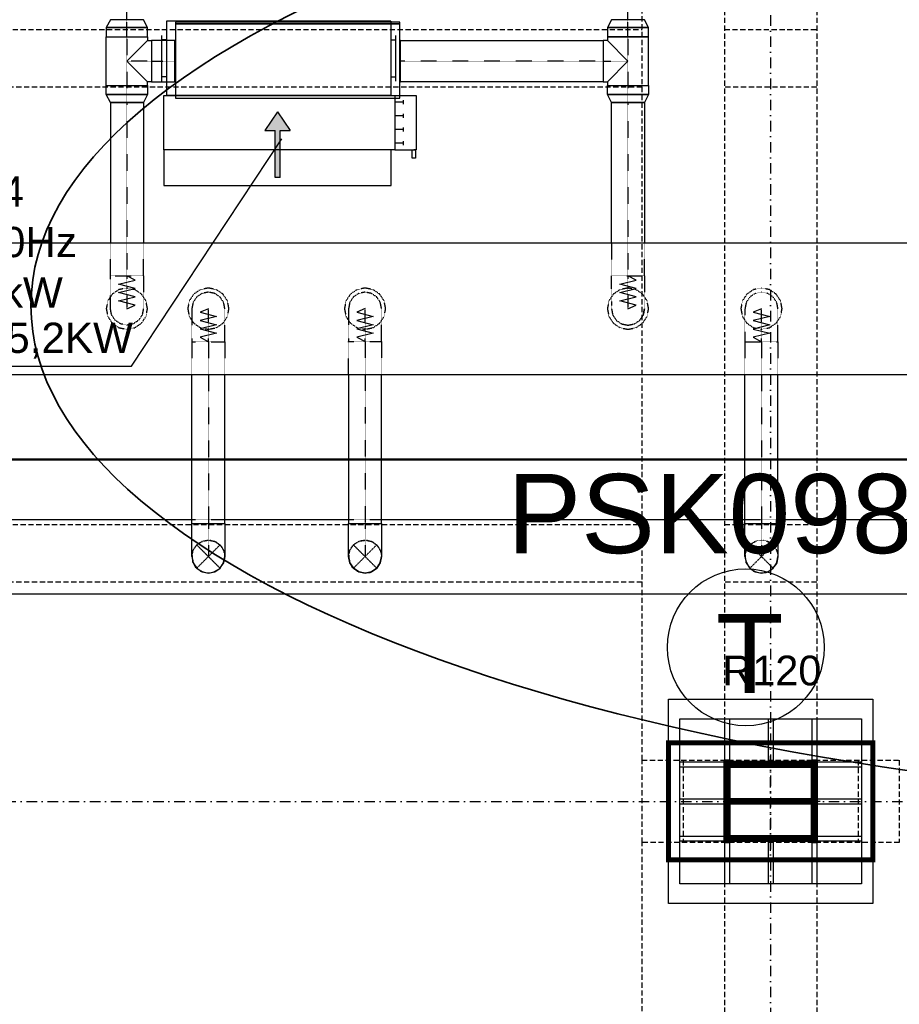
# Model space of a CAD drawing. Header units: centimetres. Extents: x -10729 to 144862, y -4437 to 43656.
# Tile 61 of 148: x 7005 to 7538, y 7277 to 7874. Entities that reach past the tile are written whole.
import ezdxf

# ---------------------------------------------------------------- set-up
doc = ezdxf.new("R2010")
doc.units = ezdxf.units.CM
doc.header["$LTSCALE"] = 0.1
for name, pattern in [('CADVENT_CENTERLINE', [9.9, 7.4, -1, 0.5, -1]), ('CADVENT_HIDDEN', [0.8, 0.25, -0.55]), ('Kondygnacja  -0_5$0$HIDDEN', [9.525, 6.35, -3.175]), ('Kondygnacja  -0_5$0$HIDDEN2', [4.7625, 3.175, -1.5875]), ('Osie rzutów$0$DASHDOT2', [12.7, 6.35, -3.175, 0, -3.175])]:
    doc.linetypes.add(name, pattern=pattern)
for name, color, linetype, lineweight in [('AU Osprzęt Siemens', 5, 'Continuous', 30), ('AU Sieć LON', 1, 'Continuous', 50), ('AU Strefa obsługiwana', 90, 'Continuous', 35), ('bgde_urządzenia', 3, 'Continuous', 30)]:
    doc.layers.add(name, color=color, linetype=linetype, lineweight=lineweight)
for name, color, linetype in [('bgde-nawiewCEN', 7, 'Continuous'), ('bgde-nawiewDETAILS', 1, 'Continuous'), ('bgde-nawiewEXP', 1, 'Continuous'), ('bgde-nawiewHIDDEN', 1, 'Continuous'), ('bgde_opis urządzen', 6, 'Continuous'), ('Kondygnacja  -0_5$0$ARCH_GK', 8, 'Continuous'), ('Kondygnacja  -0_5$0$ARCH_INFO_ODPORNOŚĆ OGNIOWA', 8, 'Continuous'), ('Kondygnacja  -0_5$0$ARCH_KONSTR_POWYŻEJ RZUTU', 8, 'Kondygnacja  -0_5$0$HIDDEN'), ('Kondygnacja  -0_5$0$ARCH_KONSTR_POWYŻEJ RZUTU_IST', 8, 'Kondygnacja  -0_5$0$HIDDEN2'), ('Kondygnacja  -0_5$0$ARCH_OKŁADZINA', 8, 'Continuous'), ('Kondygnacja  -0_5$0$ARCH_SŁUPY', 8, 'Continuous'), ('Osie rzutów$0$ARCH_INFO_OSIE_IST', 8, 'Osie rzutów$0$DASHDOT2'), ('Osie rzutów$0$ARCH_INFO_OSIE_OPISY_IST', 8, 'Continuous')]:
    doc.layers.add(name, color=color, linetype=linetype)
doc.layers.add('Kondygnacja  -0_5$0$ARCH_KONSTRUKCJA_NIEWIDOCZNA', color=8, linetype='Continuous', plot=False)
doc.styles.add('Arial', font='ARIAL.TTF')
doc.styles.add('Kondygnacja  -0_5$0$Arial', font='ARIAL.TTF')
pattern_1 = [(45, (-1133.3117, -3177.9858), (-0.6735192, 0.6735192), [])]

# ---------------------------------------------------------------- blocks, each defined once
blk = doc.blocks.new('Osie rzutów')
at = {"layer": 'Osie rzutów$0$ARCH_INFO_OSIE_IST', "ltscale": 10}
for p, q in [((7460, 12510), (7460, 4623.26)), ((7460, 7370), (7460, 7430)), ((4436.04, 7400), (15156.54, 7400)), ((7490, 7400), (7430, 7400))]:
    blk.add_line(p, q, dxfattribs=at)
blk = doc.blocks.new('Kondygnacja  -0_5$0$słup_prostokąt')
at = {"layer": 'Kondygnacja  -0_5$0$ARCH_SŁUPY', "lineweight": 40}
h = blk.add_hatch(dxfattribs=at)
h.set_pattern_fill('ANSI31', color=256, scale=0.3, style=0)
h.set_pattern_definition(pattern_1)
h.paths.add_polyline_path([(36, 34), (39, 34), (39, 84), (36, 84)])
h = blk.add_hatch(dxfattribs=at)
h.set_pattern_fill('ANSI31', color=256, scale=0.3, style=0)
h.set_pattern_definition(pattern_1)
h.paths.add_polyline_path([(89, 34), (92, 34), (92, 84), (89, 84)])
h = blk.add_hatch(dxfattribs=at)
h.set_pattern_fill('ANSI31', color=256, scale=0.3, style=0)
h.set_pattern_definition(pattern_1)
h.paths.add_polyline_path([(89, 80), (89, 83), (39, 83), (39, 80)])
h = blk.add_hatch(dxfattribs=at)
h.set_pattern_fill('ANSI31', color=256, scale=0.3, style=0)
h.set_pattern_definition(pattern_1)
h.paths.add_polyline_path([(89, 57.5), (89, 60.5), (39, 60.5), (39, 57.5)])
h = blk.add_hatch(dxfattribs=at)
h.set_pattern_fill('ANSI31', color=256, scale=0.3, style=0)
h.set_pattern_definition(pattern_1)
h.paths.add_polyline_path([(89, 35), (89, 38), (39, 38), (39, 35)])
at = {"layer": 'Kondygnacja  -0_5$0$ARCH_KONSTRUKCJA_NIEWIDOCZNA'}
blk.add_lwpolyline([(119, 109), (119, 9), (9, 9), (9, 109)], close=True, dxfattribs=at)
for points in [[(36, 109), (36, 84)], [(39, 109), (39, 84)], [(62.5, 109), (62.5, 83)], [(65.5, 109), (65.5, 83)], [(89, 109), (89, 84)], [(92, 109), (92, 84)], [(9, 83), (36, 83)], [(9, 80), (36, 80)], [(92, 83), (119, 83)], [(92, 80), (119, 80)], [(9, 60.5), (36, 60.5)], [(92, 60.5), (119, 60.5)], [(9, 57.5), (36, 57.5)], [(92, 57.5), (119, 57.5)], [(9, 38), (36, 38)], [(92, 38), (119, 38)], [(9, 35), (36, 35)], [(36, 34), (36, 9)], [(39, 34), (39, 9)], [(62.5, 35), (62.5, 9)], [(65.49, 35), (65.49, 9)], [(89, 34), (89, 9)], [(92, 35), (119, 35)], [(92, 34), (92, 9)]]:
    blk.add_lwpolyline(points, dxfattribs=at)
at = {"layer": 'Kondygnacja  -0_5$0$ARCH_OKŁADZINA'}
blk.add_lwpolyline([(2, 121), (126, 121), (126, -3), (2, -3)], close=True, dxfattribs=at)
at = {"layer": 'Kondygnacja  -0_5$0$ARCH_SŁUPY', "lineweight": 40}
for p, q in [((39, 60.5), (89, 60.5)), ((89, 57.5), (39, 57.5))]:
    blk.add_line(p, q, dxfattribs=at)
at = {"layer": 'Kondygnacja  -0_5$0$ARCH_SŁUPY', "lineweight": 30, "const_width": 3}
blk.add_lwpolyline([(2, 94.5), (126, 94.5), (126, 23.5), (2, 23.5)], close=True, dxfattribs=at)
at = {"layer": 'Kondygnacja  -0_5$0$ARCH_SŁUPY', "lineweight": 40}
for points in [[(36, 84), (39, 84), (39, 34), (36, 34)], [(89, 84), (92, 84), (92, 34), (89, 34)]]:
    blk.add_lwpolyline(points, close=True, dxfattribs=at)
for points in [[(89, 83), (39, 83)], [(39, 80), (89, 80)], [(89, 38), (39, 38)], [(39, 35), (89, 35)]]:
    blk.add_lwpolyline(points, dxfattribs=at)
blk = doc.blocks.new('Kondygnacja  -0_5$0$konstrukcja istniejąca -0.5')
at = {"layer": 'Kondygnacja  -0_5$0$ARCH_KONSTR_POWYŻEJ RZUTU_IST', "ltscale": 10}
for p, q in [((7432, 8575), (7432, 7425)), ((7432, 7375), (7432, 6225))]:
    blk.add_line(p, q, dxfattribs=at)
for points in [[(7382, 7425), (7382, 8575)], [(7488, 8575), (7488, 7425)], [(7538, 7375), (7382, 7375), (7382, 7425), (7538, 7425), (7538, 7375)], [(7382, 6225), (7382, 7375)], [(7488, 7375), (7488, 6225)]]:
    blk.add_lwpolyline(points, dxfattribs=at)
at = {"layer": 'Kondygnacja  -0_5$0$ARCH_KONSTR_POWYŻEJ RZUTU_IST', "ltscale": 10, "elevation": 0}
for points in [[(7382, 7832.89), (6338.46, 7832.89), (6338.46, 7867.89), (7382, 7867.89)], [(7432, 7867.89), (7488, 7867.89)], [(7488, 7832.89), (7432, 7832.89)], [(7382, 7532.89), (6338.46, 7532.89), (6338.46, 7567.89), (7382, 7567.89)], [(7432, 7567.89), (7488, 7567.89)], [(7488, 7532.89), (7432, 7532.89)], [(7407, 7425), (7407, 7375)], [(7513, 7425), (7513, 7375)]]:
    blk.add_lwpolyline(points, dxfattribs=at)

msp = doc.modelspace()

# ---------------------------------------------------------------- hatches: boundary and pattern name
at = {"layer": 'bgde_urządzenia'}
h = msp.add_hatch(color=256, dxfattribs=at)
h.paths.add_polyline_path([(7162.516, 7794.831), (7159.516, 7794.831), (7159.516, 7806.497), (7153.326, 7806.497), (7161.016, 7817.925), (7168.706, 7806.497), (7162.516, 7806.497)])
h.paths.add_polyline_path([(7162.516, 7778.164), (7159.516, 7778.164), (7159.516, 7794.831), (7162.516, 7794.831)])

# ---------------------------------------------------------------- linework, layer by layer
at = {"layer": 'AU Osprzęt Siemens'}
msp.add_circle((7444.937, 7493.339), 47.533, dxfattribs=at)
at = {"layer": 'AU Sieć LON', "color": 1}
msp.add_line((6605.768, 7607.227), (7724.17, 7607.227), dxfattribs=at)
at = {"layer": 'AU Strefa obsługiwana'}
msp.add_ellipse((7856.68, 7700.468), major_axis=(845.197, 0), ratio=0.3589101, dxfattribs=at)
at = {"layer": 'bgde-nawiewCEN', "linetype": 'CADVENT_CENTERLINE', "ltscale": 0.06}
for p, q in [((7069.668, 7873.74), (7069.668, 8277.811)), ((7373.494, 7873.74), (7373.494, 8277.811)), ((7069.668, 7863.44), (7069.668, 7873.74)), ((7373.494, 7863.44), (7373.494, 7873.74)), ((7069.668, 7863.44), (7069.668, 7848.64)), ((7373.494, 7863.44), (7373.494, 7848.64)), ((7069.668, 7848.64), (7069.668, 7833.84)), ((7084.668, 7848.64), (7069.668, 7848.64)), ((7084.668, 7848.64), (7098.668, 7848.64)), ((7099.068, 7848.64), (7098.668, 7848.64)), ((7235.068, 7848.64), (7235.468, 7848.64)), ((7358.494, 7848.64), (7235.468, 7848.64)), ((7358.494, 7848.64), (7373.494, 7848.64)), ((7373.494, 7848.64), (7373.494, 7833.84)), ((7069.668, 7833.84), (7069.668, 7823.54)), ((7373.494, 7833.84), (7373.494, 7823.54)), ((7069.668, 7823.54), (7069.668, 7718.603)), ((7373.494, 7823.54), (7373.494, 7718.603)), ((7069.668, 7718.603), (7069.668, 7716.734)), ((7069.668, 7716.734), (7069.668, 7711.623)), ((7373.494, 7718.603), (7373.494, 7716.734)), ((7373.494, 7716.734), (7373.494, 7711.623)), ((7069.668, 7711.623), (7069.668, 7708.843)), ((7373.494, 7711.623), (7373.494, 7708.843)), ((7069.668, 7708.843), (7069.668, 7706.491)), ((7069.668, 7706.491), (7069.668, 7704.529)), ((7069.668, 7704.529), (7069.668, 7702.923)), ((7373.494, 7708.843), (7373.494, 7706.491)), ((7373.494, 7706.491), (7373.494, 7704.529)), ((7373.494, 7704.529), (7373.494, 7702.923)), ((7069.668, 7702.923), (7069.668, 7701.637)), ((7069.668, 7701.637), (7069.668, 7700.636)), ((7069.668, 7700.636), (7069.668, 7699.883)), ((7069.668, 7699.883), (7069.668, 7699.344)), ((7069.668, 7699.344), (7069.668, 7698.983)), ((7069.668, 7698.983), (7069.668, 7698.763)), ((7069.668, 7698.763), (7069.668, 7698.651)), ((7069.668, 7698.651), (7069.668, 7698.603)), ((7119.073, 7698.556), (7119.073, 7698.603)), ((7119.073, 7698.443), (7119.073, 7698.556)), ((7119.073, 7698.224), (7119.073, 7698.443)), ((7119.073, 7697.863), (7119.073, 7698.224)), ((7214.073, 7698.558), (7214.073, 7698.606)), ((7214.073, 7698.446), (7214.073, 7698.558)), ((7214.073, 7698.226), (7214.073, 7698.446)), ((7214.073, 7697.865), (7214.073, 7698.226)), ((7373.494, 7702.923), (7373.494, 7701.637)), ((7373.494, 7701.637), (7373.494, 7700.636)), ((7373.494, 7700.636), (7373.494, 7699.883)), ((7373.494, 7699.883), (7373.494, 7699.344)), ((7373.494, 7699.344), (7373.494, 7698.983)), ((7373.494, 7698.983), (7373.494, 7698.763)), ((7373.494, 7698.763), (7373.494, 7698.651)), ((7373.494, 7698.651), (7373.494, 7698.603)), ((7454.438, 7698.556), (7454.438, 7698.603)), ((7454.438, 7698.443), (7454.438, 7698.556)), ((7454.438, 7698.224), (7454.438, 7698.443)), ((7454.438, 7697.863), (7454.438, 7698.224)), ((7119.073, 7697.323), (7119.073, 7697.863)), ((7119.073, 7696.571), (7119.073, 7697.323)), ((7119.073, 7695.569), (7119.073, 7696.571)), ((7119.073, 7694.283), (7119.073, 7695.569)), ((7119.073, 7692.677), (7119.073, 7694.283)), ((7119.073, 7690.716), (7119.073, 7692.677)), ((7214.073, 7697.326), (7214.073, 7697.865)), ((7214.073, 7696.573), (7214.073, 7697.326)), ((7214.073, 7695.572), (7214.073, 7696.573)), ((7214.073, 7694.286), (7214.073, 7695.572)), ((7214.073, 7692.68), (7214.073, 7694.286)), ((7214.073, 7690.718), (7214.073, 7692.68)), ((7454.438, 7697.323), (7454.438, 7697.863)), ((7454.438, 7696.571), (7454.438, 7697.323)), ((7454.438, 7695.569), (7454.438, 7696.571)), ((7454.438, 7694.283), (7454.438, 7695.569)), ((7454.438, 7692.677), (7454.438, 7694.283)), ((7454.438, 7690.716), (7454.438, 7692.677)), ((7119.073, 7688.363), (7119.073, 7690.716)), ((7119.073, 7685.584), (7119.073, 7688.363)), ((7214.073, 7688.366), (7214.073, 7690.718)), ((7214.073, 7685.586), (7214.073, 7688.366)), ((7454.438, 7688.363), (7454.438, 7690.716)), ((7454.438, 7685.584), (7454.438, 7688.363)), ((7119.073, 7680.473), (7119.073, 7685.584)), ((7119.073, 7678.603), (7119.073, 7680.473)), ((7214.073, 7680.475), (7214.073, 7685.586)), ((7214.073, 7678.606), (7214.073, 7680.475)), ((7454.438, 7680.473), (7454.438, 7685.584)), ((7454.438, 7678.603), (7454.438, 7680.473)), ((7119.073, 7678.603), (7119.073, 7568.369)), ((7214.073, 7678.606), (7214.073, 7568.369)), ((7454.438, 7678.603), (7454.438, 7568.369)), ((7119.073, 7568.369), (7119.073, 7548.369)), ((7214.073, 7568.369), (7214.073, 7548.369)), ((7454.438, 7568.369), (7454.438, 7548.369))]:
    msp.add_line(p, q, dxfattribs=at)
at = {"layer": 'bgde-nawiewDETAILS', "linetype": 'CADVENT_HIDDEN'}
for p, q in [((7112.002, 7541.297), (7126.144, 7555.44)), ((7112.002, 7555.44), (7126.144, 7541.297)), ((7207.002, 7541.297), (7221.144, 7555.44)), ((7207.002, 7555.44), (7221.144, 7541.297)), ((7447.367, 7541.297), (7461.509, 7555.44)), ((7447.367, 7555.44), (7461.509, 7541.297))]:
    msp.add_line(p, q, dxfattribs=at)
at = {"layer": 'bgde-nawiewEXP', "linetype": 'Continuous'}
for points in [[(7057.168, 7863.44), (7082.168, 7863.44), (7082.168, 7868.925), (7079.668, 7873.74), (7059.668, 7873.74), (7057.168, 7868.925), (7057.168, 7868.925), (7058.119, 7868.925), (7058.119, 7868.925), (7057.168, 7868.925), (7057.168, 7868.925)], [(7099.068, 7871.14), (7235.068, 7871.14), (7235.068, 7872.14), (7099.068, 7872.14)], [(7099.068, 7826.14), (7235.068, 7826.14), (7235.068, 7871.14), (7099.068, 7871.14)], [(7360.994, 7863.44), (7385.994, 7863.44), (7385.994, 7868.925), (7383.494, 7873.74), (7363.494, 7873.74), (7360.994, 7868.925), (7360.994, 7868.925), (7361.945, 7868.925), (7361.945, 7868.925), (7360.994, 7868.925), (7360.994, 7868.925)], [(7058.119, 7868.925), (7060.829, 7868.925), (7060.829, 7868.925)], [(7060.829, 7868.925), (7064.884, 7868.925), (7064.884, 7868.925)], [(7064.884, 7868.925), (7069.668, 7868.925), (7069.668, 7868.925)], [(7069.668, 7868.925), (7074.451, 7868.925), (7074.451, 7868.925)], [(7074.451, 7868.925), (7078.506, 7868.925), (7078.506, 7868.925)], [(7078.506, 7868.925), (7081.216, 7868.925), (7081.216, 7868.925)], [(7081.216, 7868.925), (7082.168, 7868.925), (7082.168, 7868.925)], [(7361.945, 7868.925), (7364.655, 7868.925), (7364.655, 7868.925)], [(7364.655, 7868.925), (7368.71, 7868.925), (7368.71, 7868.925)], [(7368.71, 7868.925), (7373.494, 7868.925), (7373.494, 7868.925)], [(7373.494, 7868.925), (7378.277, 7868.925), (7378.277, 7868.925)], [(7378.277, 7868.925), (7382.333, 7868.925), (7382.333, 7868.925)], [(7382.333, 7868.925), (7385.042, 7868.925), (7385.042, 7868.925)], [(7385.042, 7868.925), (7385.994, 7868.925), (7385.994, 7868.925)], [(7084.668, 7836.14), (7098.668, 7836.14), (7098.668, 7861.14), (7084.668, 7861.14), (7084.668, 7837.092)], [(7235.468, 7836.14), (7235.468, 7861.14), (7358.494, 7861.14), (7358.494, 7836.14)], [(7358.494, 7836.14), (7360.994, 7836.14), (7360.994, 7833.84), (7385.994, 7833.84), (7385.994, 7863.44), (7360.994, 7863.44), (7360.994, 7861.14), (7358.494, 7861.14), (7358.494, 7837.092)], [(7057.168, 7828.356), (7057.168, 7833.84), (7082.168, 7833.84), (7082.168, 7828.356), (7079.668, 7823.54), (7059.668, 7823.54)], [(7360.994, 7828.356), (7360.994, 7833.84), (7385.994, 7833.84), (7385.994, 7828.356), (7383.494, 7823.54), (7363.494, 7823.54)], [(7057.168, 7828.356), (7058.119, 7828.356), (7058.119, 7828.356)], [(7058.119, 7828.356), (7060.829, 7828.356), (7060.829, 7828.356)], [(7060.829, 7828.356), (7064.884, 7828.356), (7064.884, 7828.356)], [(7064.884, 7828.356), (7069.668, 7828.356), (7069.668, 7828.356)], [(7069.668, 7828.356), (7074.451, 7828.356), (7074.451, 7828.356)], [(7074.451, 7828.356), (7078.506, 7828.356), (7078.506, 7828.356)], [(7078.506, 7828.356), (7081.216, 7828.356), (7081.216, 7828.356)], [(7081.216, 7828.356), (7082.168, 7828.356), (7082.168, 7828.356)], [(7360.994, 7828.356), (7361.945, 7828.356), (7361.945, 7828.356)], [(7361.945, 7828.356), (7364.655, 7828.356), (7364.655, 7828.356)], [(7364.655, 7828.356), (7368.71, 7828.356), (7368.71, 7828.356)], [(7368.71, 7828.356), (7373.494, 7828.356), (7373.494, 7828.356)], [(7373.494, 7828.356), (7378.277, 7828.356), (7378.277, 7828.356)], [(7378.277, 7828.356), (7382.333, 7828.356), (7382.333, 7828.356)], [(7382.333, 7828.356), (7385.042, 7828.356), (7385.042, 7828.356)], [(7385.042, 7828.356), (7385.994, 7828.356), (7385.994, 7828.356)], [(7204.073, 7548.369), (7204.073, 7568.369), (7224.073, 7568.369), (7224.073, 7548.369), (7223.312, 7544.542), (7221.144, 7541.297), (7217.9, 7539.13), (7214.073, 7538.369), (7210.247, 7539.13), (7207.002, 7541.297), (7204.835, 7544.542)]]:
    msp.add_lwpolyline(points, close=True, dxfattribs=at)
for points in [[(7057.168, 7833.84), (7057.168, 7863.44), (7082.168, 7863.44), (7082.168, 7861.14)], [(7057.168, 7833.84), (7082.168, 7833.84), (7082.168, 7836.14), (7069.668, 7848.64), (7082.168, 7861.14), (7084.668, 7861.14), (7084.668, 7836.14), (7082.168, 7836.14)], [(7098.668, 7836.14), (7098.668, 7861.14), (7099.068, 7861.14)], [(7235.068, 7836.14), (7235.468, 7836.14), (7235.468, 7861.14), (7235.068, 7861.14)], [(7360.994, 7836.14), (7373.494, 7848.64), (7360.994, 7861.14)], [(7098.668, 7836.14), (7099.068, 7836.14)], [(7059.668, 7823.54), (7059.668, 7738.601)], [(7059.668, 7823.54), (7079.668, 7823.54), (7079.668, 7738.601)], [(7363.494, 7738.601), (7363.494, 7823.54), (7383.494, 7823.54), (7383.494, 7738.601)], [(7965.424, 7658.601), (6200.304, 7658.601), (6200.304, 7738.601), (7965.424, 7738.601)], [(7109.073, 7568.369), (7129.073, 7568.369), (7129.073, 7658.601)], [(7109.073, 7568.369), (7109.073, 7658.601)], [(7204.073, 7658.601), (7204.073, 7568.369), (7224.073, 7568.369), (7224.073, 7658.601)], [(7444.438, 7568.369), (7464.438, 7568.369), (7464.438, 7658.601)], [(7444.438, 7568.369), (7444.438, 7658.601)], [(6970.301, 7570.869), (7109.073, 7570.869)], [(7109.073, 7548.369), (7109.073, 7568.369), (7129.073, 7568.369), (7129.073, 7548.369), (7128.312, 7544.542), (7127.938, 7543.982)], [(7129.073, 7570.869), (7204.073, 7570.869)], [(7224.073, 7570.869), (7444.438, 7570.869)], [(7444.438, 7548.369), (7444.438, 7568.369), (7464.438, 7568.369), (7464.438, 7548.369), (7463.677, 7544.542), (7463.268, 7543.93)], [(7464.438, 7570.869), (7614.073, 7570.869)], [(7109.073, 7548.369), (7109.835, 7544.542), (7109.703, 7545.202)], [(7109.073, 7548.369), (7109.561, 7545.916)], [(7109.261, 7547.917), (7109.515, 7545.429), (7111.367, 7541.995), (7111.889, 7541.57)], [(7109.835, 7544.542), (7112.002, 7541.297), (7114.081, 7539.908)], [(7109.835, 7544.542), (7112.002, 7541.297), (7115.247, 7539.13), (7114.687, 7539.504)], [(7122.9, 7539.13), (7126.144, 7541.297), (7128.312, 7544.542), (7129.073, 7548.369)], [(7122.9, 7539.13), (7126.144, 7541.297), (7127.533, 7543.376)], [(7126.332, 7541.749), (7127.91, 7543.688), (7129.029, 7547.426), (7128.96, 7548.096)], [(7204.073, 7548.369), (7204.556, 7545.944)], [(7204.262, 7547.912), (7204.508, 7545.453), (7206.352, 7542.014), (7206.887, 7541.576)], [(7204.7, 7545.22), (7204.835, 7544.542), (7207.002, 7541.297), (7209.058, 7539.924)], [(7217.222, 7538.995), (7217.9, 7539.13), (7221.144, 7541.297), (7222.518, 7543.353)], [(7221.333, 7541.754), (7222.899, 7543.667), (7224.027, 7547.402), (7223.958, 7548.09)], [(7222.928, 7543.967), (7223.312, 7544.542), (7224.073, 7548.369)], [(7444.438, 7548.369), (7444.907, 7546.011)], [(7444.438, 7548.369), (7445.199, 7544.542), (7445.056, 7545.263)], [(7444.631, 7547.903), (7444.856, 7545.51), (7446.679, 7542.06), (7447.246, 7541.591)], [(7445.199, 7544.542), (7447.367, 7541.297), (7449.366, 7539.962)], [(7445.199, 7544.542), (7447.367, 7541.297), (7450.611, 7539.13), (7450, 7539.539)], [(7458.265, 7539.13), (7461.509, 7541.297), (7463.677, 7544.542), (7464.438, 7548.369)], [(7458.265, 7539.13), (7461.509, 7541.297), (7462.845, 7543.296)], [(7461.702, 7541.763), (7463.236, 7543.614), (7464.385, 7547.343), (7464.317, 7548.075)], [(7112.454, 7541.11), (7114.393, 7539.532), (7118.131, 7538.413), (7118.801, 7538.482)], [(7115.247, 7539.13), (7119.073, 7538.369), (7121.526, 7538.856)], [(7115.247, 7539.13), (7119.073, 7538.369), (7122.9, 7539.13), (7122.24, 7538.998)], [(7119.525, 7538.556), (7122.012, 7538.81), (7125.447, 7540.662), (7125.872, 7541.184)], [(7207.458, 7541.109), (7209.371, 7539.543), (7213.107, 7538.415), (7213.795, 7538.484)], [(7209.672, 7539.514), (7210.247, 7539.13), (7214.073, 7538.369), (7216.498, 7538.851)], [(7214.529, 7538.557), (7216.989, 7538.803), (7220.428, 7540.647), (7220.866, 7541.182)], [(7447.832, 7541.105), (7449.684, 7539.571), (7453.412, 7538.421), (7454.145, 7538.49)], [(7450.611, 7539.13), (7454.438, 7538.369), (7456.796, 7538.838)], [(7450.611, 7539.13), (7454.438, 7538.369), (7458.265, 7539.13), (7457.543, 7538.986)], [(7454.903, 7538.561), (7457.297, 7538.786), (7460.747, 7540.609), (7461.216, 7541.176)], [(6940.005, 7525.869), (7857.21, 7525.869)]]:
    msp.add_lwpolyline(points, dxfattribs=at)
at = {"layer": 'bgde-nawiewHIDDEN', "linetype": 'CADVENT_HIDDEN'}
for points in [[(7099.068, 7836.14), (7099.068, 7861.14)], [(7235.068, 7836.14), (7235.068, 7861.14)], [(7059.668, 7718.603), (7079.668, 7718.603), (7079.668, 7738.601)], [(7059.668, 7718.603), (7059.668, 7738.601)], [(7363.494, 7738.601), (7363.494, 7718.603), (7383.494, 7718.603), (7383.494, 7738.601)], [(7363.494, 7702.923), (7363.494, 7718.603), (7383.494, 7718.603), (7383.494, 7698.603), (7382.733, 7694.776)], [(7363.494, 7702.923), (7363.494, 7698.603), (7364.255, 7694.776), (7366.423, 7691.532), (7369.667, 7689.364), (7373.494, 7688.603), (7377.321, 7689.364), (7380.565, 7691.532), (7382.733, 7694.776), (7380.565, 7691.532)], [(7382.733, 7694.776), (7383.494, 7698.603)], [(7109.073, 7678.603), (7109.073, 7658.601)], [(7109.073, 7678.603), (7129.073, 7678.603), (7129.073, 7658.601)], [(7204.073, 7658.601), (7204.073, 7678.606), (7224.073, 7678.606), (7224.073, 7658.601)], [(7444.438, 7678.603), (7444.438, 7658.601)], [(7444.438, 7678.603), (7464.438, 7678.603), (7464.438, 7658.601)], [(7109.073, 7570.869), (7129.073, 7570.869)], [(7204.073, 7570.869), (7224.073, 7570.869)], [(7444.438, 7570.869), (7464.438, 7570.869)], [(7109.073, 7548.369), (7109.835, 7552.195), (7112.002, 7555.44), (7115.247, 7557.607), (7119.073, 7558.369), (7122.9, 7557.607), (7126.144, 7555.44), (7128.312, 7552.195), (7129.073, 7548.369)], [(7109.118, 7549.311), (7110.236, 7553.049), (7112.7, 7556.075), (7116.134, 7557.927), (7120.016, 7558.324), (7123.754, 7557.206), (7126.779, 7554.742), (7128.632, 7551.308), (7128.96, 7548.096)], [(7204.073, 7548.369), (7204.835, 7552.195), (7207.002, 7555.44), (7210.247, 7557.607), (7214.073, 7558.369), (7217.9, 7557.607), (7221.144, 7555.44), (7223.312, 7552.195), (7224.073, 7548.369)], [(7204.12, 7549.335), (7205.248, 7553.07), (7207.719, 7556.09), (7211.158, 7557.934), (7215.04, 7558.322), (7218.775, 7557.194), (7221.795, 7554.723), (7223.639, 7551.284), (7223.958, 7548.09)], [(7444.438, 7548.369), (7445.199, 7552.195), (7447.367, 7555.44), (7450.611, 7557.607), (7454.438, 7558.369), (7458.265, 7557.607), (7461.509, 7555.44), (7463.677, 7552.195), (7464.438, 7548.369)], [(7444.491, 7549.394), (7445.641, 7553.123), (7448.13, 7556.128), (7451.579, 7557.951), (7455.464, 7558.316), (7459.193, 7557.166), (7462.197, 7554.677), (7464.021, 7551.227), (7464.317, 7548.075)], [(7109.118, 7549.311), (7109.261, 7547.917)], [(7204.12, 7549.335), (7204.262, 7547.912)], [(7444.491, 7549.394), (7444.631, 7547.903)], [(7109.561, 7545.916), (7109.703, 7545.202)], [(7127.533, 7543.376), (7127.938, 7543.982)], [(7204.556, 7545.944), (7204.7, 7545.22)], [(7222.518, 7543.353), (7222.928, 7543.967)], [(7444.907, 7546.011), (7445.056, 7545.263)], [(7462.845, 7543.296), (7463.268, 7543.93)], [(7111.889, 7541.57), (7112.454, 7541.11)], [(7114.081, 7539.908), (7114.687, 7539.504)], [(7118.801, 7538.482), (7119.525, 7538.556)], [(7121.526, 7538.856), (7122.24, 7538.998)], [(7125.872, 7541.184), (7126.332, 7541.749)], [(7206.887, 7541.576), (7207.458, 7541.109)], [(7209.058, 7539.924), (7209.672, 7539.514)], [(7213.795, 7538.484), (7214.529, 7538.557)], [(7216.498, 7538.851), (7217.222, 7538.995)], [(7220.866, 7541.182), (7221.333, 7541.754)], [(7447.246, 7541.591), (7447.832, 7541.105)], [(7449.366, 7539.962), (7450, 7539.539)], [(7454.145, 7538.49), (7454.903, 7538.561)], [(7456.796, 7538.838), (7457.543, 7538.986)], [(7461.216, 7541.176), (7461.702, 7541.763)]]:
    msp.add_lwpolyline(points, dxfattribs=at)
for points in [[(7059.668, 7698.983), (7059.668, 7718.603), (7079.668, 7718.603), (7079.668, 7698.603), (7078.906, 7694.776), (7076.739, 7691.532), (7073.494, 7689.364), (7069.668, 7688.603), (7065.841, 7689.364), (7062.596, 7691.532), (7060.429, 7694.776), (7059.668, 7698.603), (7059.668, 7698.763)], [(7057.168, 7698.603), (7058.119, 7693.82), (7060.829, 7689.764), (7064.884, 7687.055), (7069.668, 7686.103), (7074.451, 7687.055), (7078.506, 7689.764), (7081.216, 7693.82), (7082.168, 7698.603), (7081.216, 7703.387), (7078.506, 7707.442), (7074.451, 7710.152), (7069.668, 7711.103), (7064.884, 7710.152), (7060.829, 7707.442), (7058.119, 7703.387)], [(7057.168, 7698.603), (7058.119, 7693.82), (7060.829, 7689.764), (7064.884, 7687.055), (7069.668, 7686.103), (7074.451, 7687.055), (7078.506, 7689.764), (7081.216, 7693.82), (7082.168, 7698.603), (7081.216, 7703.387), (7078.506, 7707.442), (7074.451, 7710.152), (7069.668, 7711.103), (7064.884, 7710.152), (7060.829, 7707.442), (7058.119, 7703.387)], [(7106.573, 7698.603), (7107.525, 7693.82), (7110.235, 7689.764), (7114.29, 7687.055), (7119.073, 7686.103), (7123.857, 7687.055), (7127.912, 7689.764), (7130.622, 7693.82), (7131.573, 7698.603), (7130.622, 7703.387), (7127.912, 7707.442), (7123.857, 7710.152), (7119.073, 7711.103), (7114.29, 7710.152), (7110.235, 7707.442), (7107.525, 7703.387)], [(7106.573, 7698.603), (7107.525, 7693.82), (7110.235, 7689.764), (7114.29, 7687.055), (7119.073, 7686.103), (7123.857, 7687.055), (7127.912, 7689.764), (7130.622, 7693.82), (7131.573, 7698.603), (7130.622, 7703.387), (7127.912, 7707.442), (7123.857, 7710.152), (7119.073, 7711.103), (7114.29, 7710.152), (7110.235, 7707.442), (7107.525, 7703.387)], [(7201.573, 7698.606), (7202.525, 7693.822), (7205.235, 7689.767), (7209.29, 7687.057), (7214.073, 7686.106), (7218.857, 7687.057), (7222.912, 7689.767), (7225.622, 7693.822), (7226.573, 7698.606), (7225.622, 7703.389), (7222.912, 7707.445), (7218.857, 7710.154), (7214.073, 7711.106), (7209.29, 7710.154), (7205.235, 7707.445), (7202.525, 7703.389)], [(7201.573, 7698.606), (7202.525, 7693.822), (7205.235, 7689.767), (7209.29, 7687.057), (7214.073, 7686.106), (7218.857, 7687.057), (7222.912, 7689.767), (7225.622, 7693.822), (7226.573, 7698.606), (7225.622, 7703.389), (7222.912, 7707.445), (7218.857, 7710.154), (7214.073, 7711.106), (7209.29, 7710.154), (7205.235, 7707.445), (7202.525, 7703.389)], [(7360.994, 7698.603), (7361.945, 7693.82), (7364.655, 7689.764), (7368.71, 7687.055), (7373.494, 7686.103), (7378.277, 7687.055), (7382.333, 7689.764), (7385.042, 7693.82), (7385.994, 7698.603), (7385.042, 7703.387), (7382.333, 7707.442), (7378.277, 7710.152), (7373.494, 7711.103), (7368.71, 7710.152), (7364.655, 7707.442), (7361.945, 7703.387)], [(7360.994, 7698.603), (7361.945, 7693.82), (7364.655, 7689.764), (7368.71, 7687.055), (7373.494, 7686.103), (7378.277, 7687.055), (7382.333, 7689.764), (7385.042, 7693.82), (7385.994, 7698.603), (7385.042, 7703.387), (7382.333, 7707.442), (7378.277, 7710.152), (7373.494, 7711.103), (7368.71, 7710.152), (7364.655, 7707.442), (7361.945, 7703.387)], [(7441.938, 7698.603), (7442.89, 7693.82), (7445.599, 7689.764), (7449.655, 7687.055), (7454.438, 7686.103), (7459.222, 7687.055), (7463.277, 7689.764), (7465.987, 7693.82), (7466.938, 7698.603), (7465.987, 7703.387), (7463.277, 7707.442), (7459.222, 7710.152), (7454.438, 7711.103), (7449.655, 7710.152), (7445.599, 7707.442), (7442.89, 7703.387)], [(7441.938, 7698.603), (7442.89, 7693.82), (7445.599, 7689.764), (7449.655, 7687.055), (7454.438, 7686.103), (7459.222, 7687.055), (7463.277, 7689.764), (7465.987, 7693.82), (7466.938, 7698.603), (7465.987, 7703.387), (7463.277, 7707.442), (7459.222, 7710.152), (7454.438, 7711.103), (7449.655, 7710.152), (7445.599, 7707.442), (7442.89, 7703.387)], [(7109.073, 7678.603), (7129.073, 7678.603), (7129.073, 7698.603), (7128.312, 7702.43), (7126.144, 7705.674), (7122.9, 7707.842), (7119.073, 7708.603), (7115.247, 7707.842), (7112.002, 7705.674), (7109.835, 7702.43), (7109.073, 7698.603), (7109.073, 7680.473)], [(7204.073, 7678.606), (7224.073, 7678.606), (7224.073, 7698.606), (7223.312, 7702.433), (7221.144, 7705.677), (7217.9, 7707.844), (7214.073, 7708.606), (7210.247, 7707.844), (7207.002, 7705.677), (7204.835, 7702.433), (7204.073, 7698.606), (7204.073, 7680.475)], [(7444.438, 7697.863), (7444.438, 7678.603), (7464.438, 7678.603), (7464.438, 7698.603), (7463.677, 7702.43), (7461.509, 7705.674), (7458.265, 7707.842), (7454.438, 7708.603), (7450.611, 7707.842), (7447.367, 7705.674), (7445.199, 7702.43), (7444.438, 7698.603), (7444.438, 7698.224)]]:
    msp.add_lwpolyline(points, close=True, dxfattribs=at)
at = {"layer": 'bgde-nawiewHIDDEN'}
for points in [[(7069.668, 7698.603), (7074.668, 7700.733), (7064.668, 7703.269), (7074.668, 7705.791), (7064.668, 7708.32), (7074.668, 7710.873), (7064.668, 7713.409), (7074.668, 7715.955), (7069.668, 7718.603)], [(7373.494, 7698.603), (7378.494, 7700.733), (7368.494, 7703.269), (7378.494, 7705.791), (7368.494, 7708.32), (7378.494, 7710.873), (7368.494, 7713.409), (7378.494, 7715.955), (7373.494, 7718.603)], [(7119.073, 7698.603), (7114.073, 7696.473), (7124.073, 7693.937), (7114.073, 7691.415), (7124.073, 7688.887), (7114.073, 7686.333), (7124.073, 7683.797), (7114.073, 7681.252), (7119.073, 7678.603)], [(7214.073, 7698.606), (7209.073, 7696.476), (7219.073, 7693.94), (7209.073, 7691.418), (7219.073, 7688.889), (7209.073, 7686.336), (7219.073, 7683.8), (7209.073, 7681.254), (7214.073, 7678.606)], [(7454.438, 7698.603), (7449.438, 7696.396), (7459.438, 7693.885), (7449.438, 7691.362), (7459.438, 7688.794), (7449.438, 7686.28), (7459.438, 7683.772), (7449.438, 7681.242), (7454.438, 7678.603)]]:
    msp.add_lwpolyline(points, dxfattribs=at)
at = {"layer": 'bgde_opis urządzen'}
for p, q in [((7163.349, 7801.499, -170.95), (7072.282, 7663.835, 1188.109)), ((6872.5, 7663.835, 1188.109), (7072.387, 7663.835, 1188.109))]:
    msp.add_line(p, q, dxfattribs=at)
at = {"layer": 'bgde_urządzenia'}
for p, q in [((7093.616, 7872.831, 119), (7093.616, 7827.831, 119)), ((7229.616, 7872.831, 119), (7093.616, 7872.831, 119)), ((7229.616, 7872.831, 119), (7229.616, 7827.831, 119)), ((7090.616, 7864.081, 119), (7090.616, 7836.581, 119)), ((7093.616, 7861.581, 119), (7090.616, 7861.581, 119)), ((7229.616, 7861.581, 119), (7232.616, 7861.581, 119)), ((7232.616, 7864.081, 119), (7232.616, 7836.581, 119)), ((7093.616, 7839.081, 119), (7090.616, 7839.081, 119)), ((7229.616, 7839.081, 119), (7232.616, 7839.081, 119)), ((7092.116, 7794.831, 119), (7092.116, 7827.831, 119)), ((7092.116, 7827.831, 119), (7232.116, 7827.831, 119)), ((7229.616, 7827.831, 119), (7093.616, 7827.831, 119)), ((7232.116, 7827.831, 119), (7232.116, 7794.831, 119)), ((7232.116, 7827.831, 119), (7245.116, 7827.831, 119)), ((7237.316, 7823.706, 119), (7232.116, 7823.706, 119)), ((7237.316, 7822.456, 119), (7237.316, 7824.956, 119)), ((7245.116, 7827.831, 119), (7245.116, 7794.831, 119)), ((7161.016, 7817.925, 119), (7153.326, 7806.497, 119)), ((7161.016, 7817.925, 119), (7168.706, 7806.497, 119)), ((7237.316, 7815.456, 119), (7232.116, 7815.456, 119)), ((7237.316, 7814.206, 119), (7237.316, 7816.706, 119)), ((7153.326, 7806.497, 119), (7159.516, 7806.497, 119)), ((7159.516, 7778.164, 119), (7159.516, 7806.497, 119)), ((7162.516, 7778.164, 119), (7162.516, 7806.497, 119)), ((7162.516, 7806.497, 119), (7168.706, 7806.497, 119)), ((7237.316, 7807.206, 119), (7232.116, 7807.206, 119)), ((7237.316, 7805.956, 119), (7237.316, 7808.456, 119)), ((7237.316, 7797.706, 119), (7237.316, 7800.206, 119)), ((7229.916, 7794.831, 119), (7092.116, 7794.831, 119)), ((7092.116, 7794.831, 119), (7092.116, 7773.331, 119)), ((7229.916, 7773.331, 119), (7229.916, 7794.831, 119)), ((7232.116, 7794.831, 119), (7229.916, 7794.831, 119)), ((7237.316, 7798.956, 119), (7232.116, 7798.956, 119)), ((7232.116, 7794.831, 119), (7245.116, 7794.831, 119)), ((7242.616, 7789.831, 119), (7242.616, 7794.831, 119)), ((7245.116, 7794.831, 119), (7243.616, 7794.831, 119)), ((7244.616, 7794.831, 119), (7244.616, 7789.831, 119)), ((7244.616, 7789.831, 119), (7242.616, 7789.831, 119)), ((7162.516, 7778.164, 119), (7159.516, 7778.164, 119)), ((7092.116, 7773.331, 119), (7229.916, 7773.331, 119))]:
    msp.add_line(p, q, dxfattribs=at)
at = {"layer": 'Kondygnacja  -0_5$0$ARCH_GK', "linetype": 'Continuous', "lineweight": -3}
for p, q in [((7398, 7395), (7398, 7405)), ((7522, 7405), (7522, 7395))]:
    msp.add_line(p, q, dxfattribs=at)

# ---------------------------------------------------------------- block references
at = {"layer": 'Kondygnacja  -0_5$0$ARCH_KONSTR_POWYŻEJ RZUTU'}
msp.add_blockref('Kondygnacja  -0_5$0$konstrukcja istniejąca -0.5', (0, 0), dxfattribs=at)
at = {"layer": 'Kondygnacja  -0_5$0$ARCH_SŁUPY'}
msp.add_blockref('Kondygnacja  -0_5$0$słup_prostokąt', (7396, 7341), dxfattribs=at)
msp.add_blockref('Kondygnacja  -0_5$0$słup_prostokąt', (7396, 7341), dxfattribs=at)
at = {"layer": 'Osie rzutów$0$ARCH_INFO_OSIE_OPISY_IST'}
msp.add_blockref('Osie rzutów', (0, 0), dxfattribs=at)

# ---------------------------------------------------------------- texts
at = {"layer": 'AU Osprzęt Siemens', "char_height": 48, "width": 1074.22285, "attachment_point": 1, "style": 'Arial'}
for s, insert in [('PSK098.4', (7300.386, 7598.419)), ('T', (7426.786, 7513.595))]:
    msp.add_mtext(s, dxfattribs=dict(at, insert=insert))
at = {"layer": 'bgde_opis urządzen', "char_height": 18.326, "width": 421.7149, "attachment_point": 1, "style": 'Arial'}
for s, insert in [('FIW / IO 74\\P230V/1~/50Hz\\PNel = 0,20kW', (6876.464, 7778.711, 2308.732)), ('Qch całk.=5,2KW', (6874.887, 7690.117, 2308.732))]:
    msp.add_mtext(s, dxfattribs=dict(at, insert=insert))
at = {"layer": 'Kondygnacja  -0_5$0$ARCH_INFO_ODPORNOŚĆ OGNIOWA', "insert": (7460.71, 7494.184), "char_height": 18, "width": 53.33252, "attachment_point": 5, "style": 'Kondygnacja  -0_5$0$Arial'}
msp.add_mtext('\\PR120', dxfattribs=at)
msp.add_mtext('\\PR120', dxfattribs=at)

doc.saveas('drawing.dxf')
